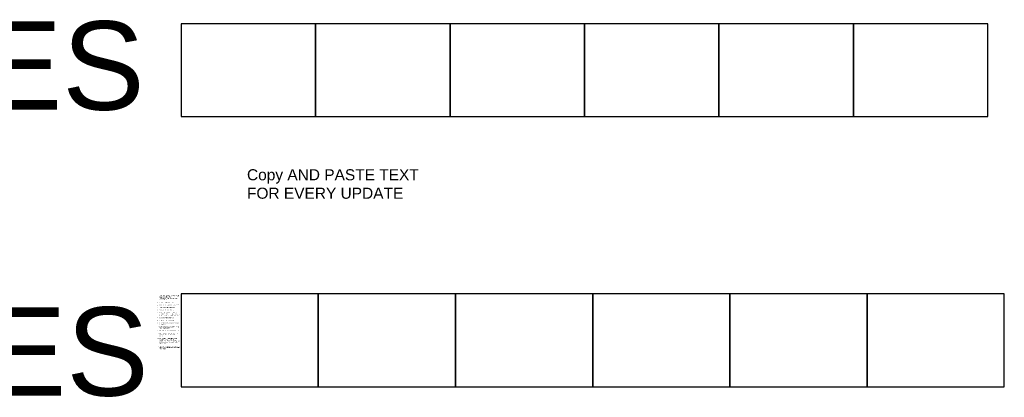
# Model space of a CAD drawing. Header units: feet. Extents: x -163 to 269, y -140 to 167.
# Tile 2 of 7: x -4 to 218, y -140 to -55. Entities that reach past the tile are written whole.
import ezdxf

# ---------------------------------------------------------------- set-up
doc = ezdxf.new("R2010")
doc.units = ezdxf.units.FT
doc.header["$MEASUREMENT"] = 0
doc.layers.add('SC-Scratch9', color=7, linetype='Continuous', plot=False)
doc.layers.add('SC_Scratch8', color=7, linetype='Continuous', plot=False)
doc.layers.add('SHEET', color=7, linetype='Continuous')
doc.styles.get("Standard").update_dxf_attribs({"font": 'arial.ttf'})

msp = doc.modelspace()

# ---------------------------------------------------------------- linework, layer by layer
at = {"layer": 'SC-Scratch9', "flags": 128}
msp.add_lwpolyline([(32.146, -116.975), (32.146, -137.975), (63.146, -137.975), (63.146, -116.975)], close=True, dxfattribs=at)
at = {"layer": 'SC-Scratch9', "color": 4, "flags": 128}
msp.add_lwpolyline([(63.146, -116.975), (63.146, -137.975), (94.146, -137.975), (94.146, -116.975)], close=True, dxfattribs=at)
at = {"layer": 'SC-Scratch9', "color": 1, "flags": 128}
msp.add_lwpolyline([(94.146, -116.975), (94.146, -137.975), (125.146, -137.975), (125.146, -116.975)], close=True, dxfattribs=at)
at = {"layer": 'SC-Scratch9', "color": 3, "flags": 128}
msp.add_lwpolyline([(125.146, -116.975), (125.146, -137.975), (156.146, -137.975), (156.146, -116.975)], close=True, dxfattribs=at)
at = {"layer": 'SC-Scratch9', "color": 2, "flags": 128}
msp.add_lwpolyline([(156.146, -116.975), (156.146, -137.975), (187.146, -137.975), (187.146, -116.975)], close=True, dxfattribs=at)
at = {"layer": 'SC-Scratch9', "color": 5, "flags": 128}
msp.add_lwpolyline([(187.146, -116.975), (187.146, -137.975), (218.146, -137.975), (218.146, -116.975)], close=True, dxfattribs=at)
at = {"layer": 'SC_Scratch8', "flags": 128}
msp.add_lwpolyline([(32.146, -55.975), (32.146, -76.975), (62.526, -76.975), (62.526, -55.975)], close=True, dxfattribs=at)
at = {"layer": 'SC_Scratch8', "color": 4, "flags": 128}
msp.add_lwpolyline([(62.526, -55.975), (62.526, -76.975), (92.906, -76.975), (92.906, -55.975)], close=True, dxfattribs=at)
at = {"layer": 'SC_Scratch8', "color": 1, "flags": 128}
msp.add_lwpolyline([(92.906, -55.975), (92.906, -76.975), (123.286, -76.975), (123.286, -55.975)], close=True, dxfattribs=at)
at = {"layer": 'SC_Scratch8', "color": 3, "flags": 128}
msp.add_lwpolyline([(123.286, -55.975), (123.286, -76.975), (153.666, -76.975), (153.666, -55.975)], close=True, dxfattribs=at)
at = {"layer": 'SC_Scratch8', "color": 2, "flags": 128}
msp.add_lwpolyline([(153.666, -55.975), (153.666, -76.975), (184.046, -76.975), (184.046, -55.975)], close=True, dxfattribs=at)
at = {"layer": 'SC_Scratch8', "color": 5, "flags": 128}
msp.add_lwpolyline([(184.046, -55.975), (184.046, -76.975), (214.426, -76.975), (214.426, -55.975)], close=True, dxfattribs=at)

# ---------------------------------------------------------------- texts
at = {"color": 1, "char_height": 20, "attachment_point": 1}
for insert in [(-137.528, -55.432), (-136.598, -120.021)]:
    msp.add_mtext_dynamic_manual_height_columns('OLD NOTES', width=215.61308, gutter_width=19.022, heights=[0], dxfattribs=dict(at, insert=insert))
at = {"layer": 'SHEET', "insert": (47.032, -88.854), "char_height": 2.5, "attachment_point": 1}
msp.add_mtext_dynamic_manual_height_columns('Copy AND PASTE TEXT FOR EVERY UPDATE', width=40.58336, gutter_width=0.625, heights=[0], dxfattribs=at)
at = {"layer": 'SHEET', "insert": (26.777, -117.376), "char_height": 0.175, "width": 5.25407, "attachment_point": 1}
msp.add_mtext('\\pxi-3,l3,t3;1.^IOPEN THE "GENERAL NOTES" EXCEL FILE LOCATED IN THE "Z:\\\\Production\\\\Templates\\\\GENERAL NOTES" folder.\\P\\pi0,l0,tz; \\P\\pi-3,l3,t3;2.^ISTART IN THE SELECTION TAB.\\P\\pi0,l0,tz;\\P\\pi-3,l3,t3;3.^IENTER THE PROJECT INFORMATION.\\P\\pi0,l0,tz;\\P\\pi-3,l3,t3;4.^ICLICK THE "CLEAR" BUTTON.\\P\\pi0,l0,tz;\\P\\pi-3,l3,t3;5.^ISELECT PROJECT NOTES.\\P\\pi0,l0,tz;\\P\\pi-3,l3,t3;6.^IIN THE GREEN PROJECT NOTES COLUMN - TYPE "X" TO INCLUDE AND LEAVE BLANK TO EXCLUDE THE NOTE.\\P\\pi0,l0,tz;\\P\\pi-3,l3,t3;7.^IMOVE TO THE NOTES TAB.\\P\\pi0,l0,tz;\\P\\pi-3,l3,t3;8.^ICLICK THE "SORT" BUTTON.\\P\\pi0,l0,tz;\\P\\pi-3,l3,t3;9.^ICOPY ALL AVAILABLE NOTES FROM COLUMN A.\\P\\pi0,l0,tz;\\P\\pi-3,l3,t3;10.^IIN THIS DRAWING, DOUBLE CLICK ON THE MTEXT ENTITY.\\P\\pi0,l0,tz;\\P\\pi-3,l3,t3;11.^IPRESS CTRL+A TO SELECT ALL TEXT.\\P\\pi0,l0,tz;\\P\\pi-3,l3,t3;12.^IRIGHT CLICK AGAIN ON TOP OF THE SELECTED MTEXT AND CHOOSE PASTE.\\P\\pi0,l0,tz;\\P\\pi-3,l3,t3;13.^IIF A NOTE IS MISSED FROM THE GENERAL NOTES EXCEL SHEET, PLEASE FOLLOW DIRECTIONS ABOVE BUT ONLY COPY AND PASTE THAT SINGLE NOTE.  \\P\\pi0,l0,tz;\\P\\pi-3,l3,t3;14.^IANY ADDITIONAL NOTES OR PROJECT SPECIFIC NOTES SHOULD BE TYPED IN THE MTEXT.. ', dxfattribs=at)

doc.saveas('drawing.dxf')
